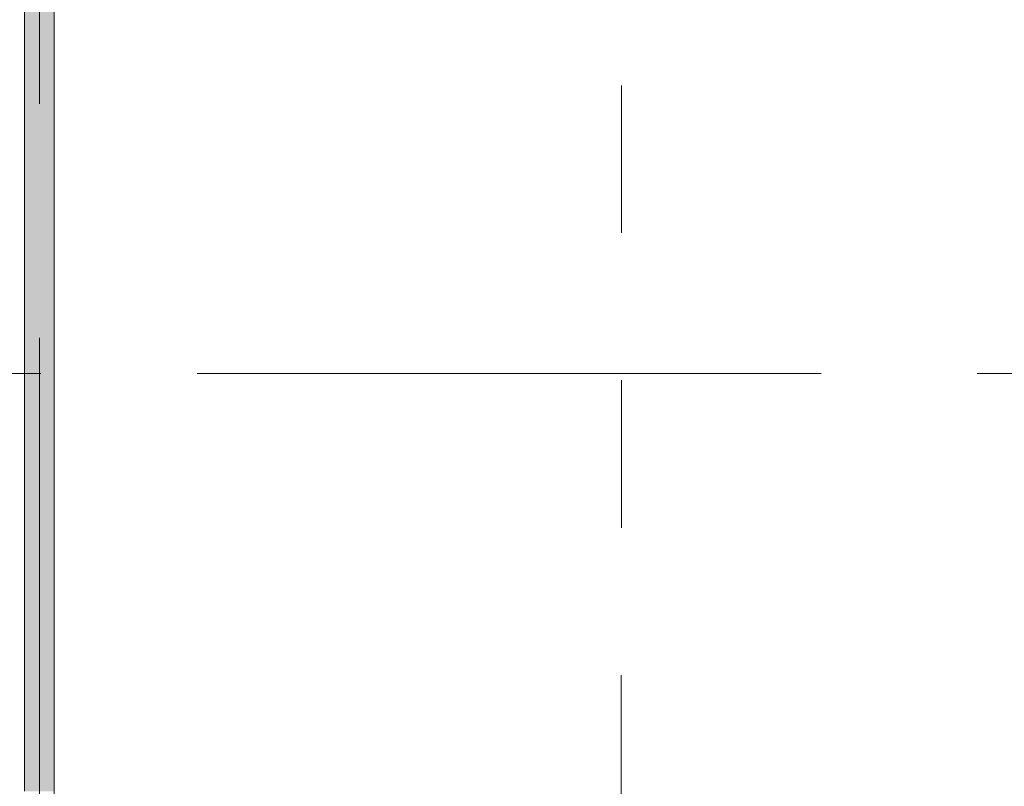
# Model space of a CAD drawing. Header units: centimetres. Extents: x -2424 to 1783, y 5 to 2907.
# Tile 35 of 94: x 290 to 491, y 804 to 960. Entities that reach past the tile are written whole.
import ezdxf

# ---------------------------------------------------------------- set-up
doc = ezdxf.new("R2010")
doc.units = ezdxf.units.CM
for name, pattern in [('Dash', [60, 30, -30]), ('Długa kreska', [142.875, 95.25, -47.625]), ('Oś', [222.25, 127, -31.75, 31.75, -31.75])]:
    doc.linetypes.add(name, pattern=pattern)
for name, color, linetype, lineweight in [('A-DETL', 90, 'Continuous', 9), ('A-WALL', 113, 'Continuous', 13), ('S-GRID', 1, 'Continuous', 13)]:
    doc.layers.add(name, color=color, linetype=linetype, lineweight=lineweight)
doc.layers.add('A-WALL-PATT', color=111, linetype='Continuous', lineweight=13, plot=False)

msp = doc.modelspace()

# ---------------------------------------------------------------- linework, layer by layer
at = {"layer": 'A-DETL', "color": 251, "linetype": 'Długa kreska', "lineweight": 9}
msp.add_line((294.38, 800.33), (294.38, 1005.83), dxfattribs=at)
at = {"layer": 'A-DETL', "color": 251, "linetype": 'Dash', "lineweight": 9}
msp.add_open_spline([(412.84, 1006.95), (412.84, 497.96), (412.84, 435.33), (370.99, 410.92), (291.38, 409.33)], degree=3, knots=[0, 0, 0, 0, 6.781245, 8.866954, 8.866954, 8.866954, 8.866954], dxfattribs=at)
at = {"layer": 'A-WALL', "color": 251, "lineweight": 9}
for p, q in [((291.38, 1117.33), (291.38, 803.33)), ((297.38, 785.83), (297.38, 1003.78))]:
    msp.add_line(p, q, dxfattribs=at)
at = {"layer": 'A-WALL-PATT', "color": 251, "linetype": 'Continuous', "lineweight": 9, "extrusion": (0, 0, -1)}
for points in [[(-297.38, 803.33), (-291.38, 1123.33), (-291.38, 803.33)], [(-291.38, 1123.33), (-297.38, 803.33), (-297.38, 1123.33)]]:
    msp.add_solid(points, dxfattribs=at)
at = {"layer": 'S-GRID', "color": 251, "linetype": 'Oś', "lineweight": 9}
msp.add_line((1342.46, 888.33), (-1368.76, 888.33), dxfattribs=at)

doc.saveas('drawing.dxf')
